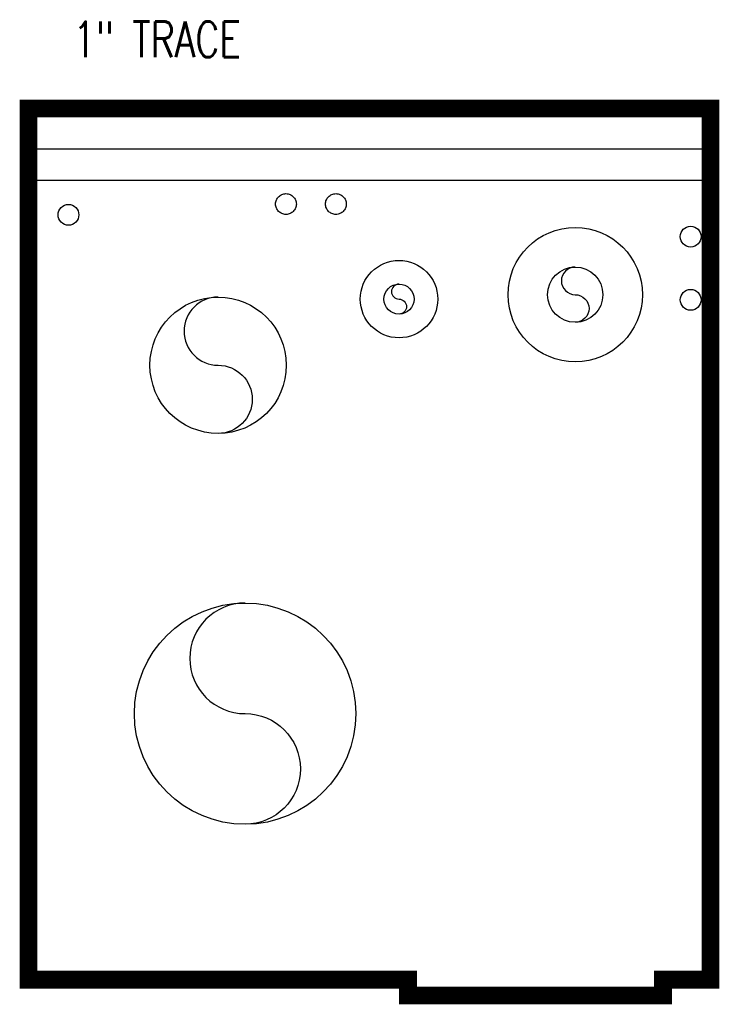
# Model space of a CAD drawing. Header units: inches. Extents: x 422 to 5092, y -346 to 887.
# Tile 7 of 12: x 1824 to 1868, y 825 to 887. Entities that reach past the tile are written whole.
import ezdxf

# ---------------------------------------------------------------- set-up
doc = ezdxf.new("R2010")
doc.units = ezdxf.units.IN
doc.header["$LTSCALE"] = 48
doc.header["$MEASUREMENT"] = 0
doc.linetypes.add('DOY01.233700-H6-3-3 Vlt (After 95% submttl)$0$HWSS', pattern=[0.515625, 0.28125, -0.046875, 0.046875, -0.046875, 0.046875, -0.046875])
for name, color, linetype in [('DOY01.233700-H6-3-3 Vlt (After 95% submttl)$0$EXST-PIPE', 253, 'Continuous'), ('DOY01.233700-H6-3-3 Vlt (After 95% submttl)$0$EXST-UTLD', 253, 'Continuous'), ('DOY01.233700-H6-3-3 Vlt (After 95% submttl)$0$MU-PCR-PIPE', 253, 'Continuous'), ('DOY01.233700-H6-3-3 Vlt (After 95% submttl)$0$MU-STEM-PIPE', 253, 'Continuous'), ('DOY01.233700-H6-3-3 Vlt (After 95% submttl)$0$MU-TRACE-PIPE', 253, 'DOY01.233700-H6-3-3 Vlt (After 95% submttl)$0$HWSS'), ('DOY01.233700-H6-3-3 Vlt (After 95% submttl)$0$MU-TRACE-TEXT', 253, 'DOY01.233700-H6-3-3 Vlt (After 95% submttl)$0$HWSS')]:
    doc.layers.add(name, color=color, linetype=linetype)
doc.styles.add('DOY01.233700-H6-3-3 Vlt (After 95% submttl)$0$RomanS', font='romans.shx', dxfattribs={"width": 0.75})

# ---------------------------------------------------------------- blocks, each defined once
blk = doc.blocks.new('DOY01.233700-H6-3-3 Vlt (After 95% submttl)')
at = {"layer": 'DOY01.233700-H6-3-3 Vlt (After 95% submttl)$0$EXST-PIPE'}
for p, q in [((1866.8225889, 878.96461553), (1824.82078329, 878.96461553)), ((1866.8225889, 876.96461553), (1824.82078329, 876.96461553))]:
    blk.add_line(p, q, dxfattribs=at)
for points in [[(1836.24816219, 869.59509325, 1), (1836.24816219, 865.28259325, -1), (1836.24816219, 860.97009325, -1)], [(1837.95149422, 850.23390653, 1), (1837.95149422, 843.23390653, -1), (1837.95149422, 836.23390653, -1)]]:
    blk.add_lwpolyline(points, format="xyb", dxfattribs=at)
for centre, radius in [((1826.7811914, 874.80173111), 0.6575), ((1866.13703804, 873.42102882), 0.6575), ((1866.13703804, 869.42194317), 0.6575), ((1836.24816219, 865.28259325), 4.3125), ((1837.95149422, 843.23390653), 7)]:
    blk.add_circle(centre, radius, dxfattribs=at)
at = {"layer": 'DOY01.233700-H6-3-3 Vlt (After 95% submttl)$0$EXST-UTLD', "const_width": 1.125}
blk.add_lwpolyline([(1848.2600889, 826.40211553), (1848.2600889, 825.40211553), (1864.3850889, 825.40211553), (1864.3850889, 826.40211553), (1867.3850889, 826.40211553), (1867.3850889, 881.52711553), (1824.25828329, 881.52711553), (1824.25828329, 826.40211553)], close=True, dxfattribs=at)
at = {"layer": 'DOY01.233700-H6-3-3 Vlt (After 95% submttl)$0$MU-PCR-PIPE'}
blk.add_lwpolyline([(1847.68848931, 870.41862846, 1), (1847.68848931, 869.46862846, -1), (1847.68848931, 868.51862846, -1)], format="xyb", dxfattribs=at)
for radius in [2.45, 0.95]:
    blk.add_circle((1847.68848931, 869.46862846), radius, dxfattribs=at)
at = {"layer": 'DOY01.233700-H6-3-3 Vlt (After 95% submttl)$0$MU-STEM-PIPE'}
blk.add_lwpolyline([(1858.83354136, 871.49931734, 1), (1858.83354136, 869.74931734, -1), (1858.83354136, 867.99931734, -1)], format="xyb", dxfattribs=at)
for radius in [4.25, 1.75]:
    blk.add_circle((1858.83354136, 869.74931734), radius, dxfattribs=at)
at = {"layer": 'DOY01.233700-H6-3-3 Vlt (After 95% submttl)$0$MU-TRACE-PIPE'}
for centre in [(1840.53737344, 875.48464545), (1843.69808865, 875.48464545)]:
    blk.add_circle(centre, 0.6575, dxfattribs=at)
at = {"layer": 'DOY01.233700-H6-3-3 Vlt (After 95% submttl)$0$MU-TRACE-TEXT', "insert": (1827.06771004, 887.03450848), "char_height": 2.25, "width": 18.1866919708, "attachment_point": 1, "style": 'DOY01.233700-H6-3-3 Vlt (After 95% submttl)$0$RomanS'}
blk.add_mtext('1" TRACE', dxfattribs=at)
blk = doc.blocks.new('DOY01.233700-E-H6-3-3 Vlt (After 95% submttl)')
blk.add_blockref('DOY01.233700-H6-3-3 Vlt (After 95% submttl)', (0, 0))

msp = doc.modelspace()

# ---------------------------------------------------------------- block references
msp.add_blockref('DOY01.233700-E-H6-3-3 Vlt (After 95% submttl)', (0, 0))

doc.saveas('drawing.dxf')
